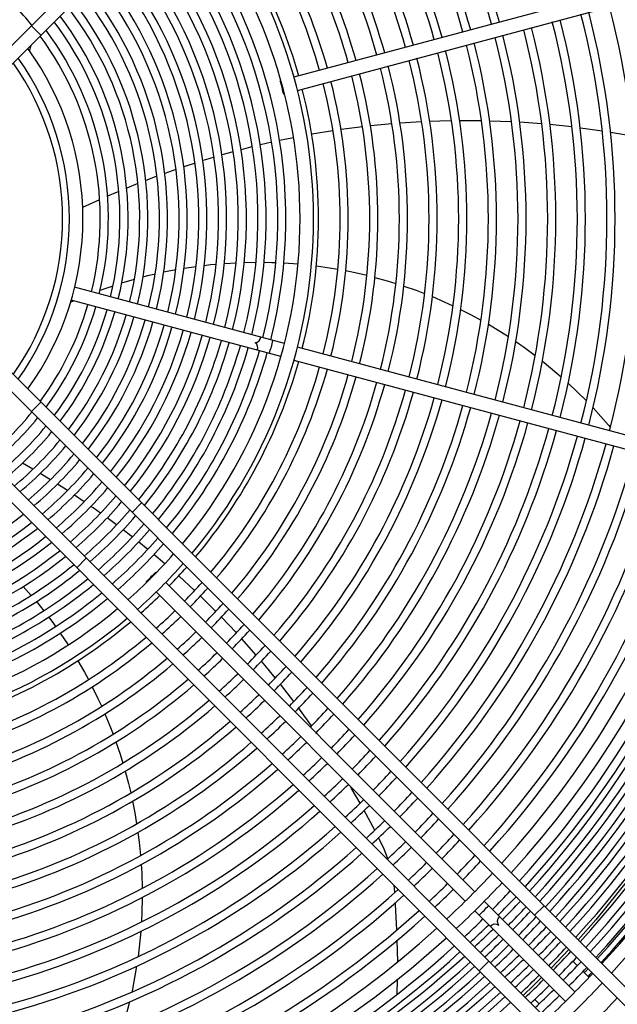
# Model space of a CAD drawing. Header units: centimetres. Extents: x -92429 to 178773, y 2337 to 428125.
# Tile 60 of 138: x 162482 to 162502, y 9139 to 9173. Entities that reach past the tile are written whole.
import ezdxf

# ---------------------------------------------------------------- set-up
doc = ezdxf.new("R2010")
doc.units = ezdxf.units.CM
doc.header["$LTSCALE"] = 50
doc.layers.add('WL_urządzenia', color=1, linetype='Continuous')

msp = doc.modelspace()

# ---------------------------------------------------------------- linework, layer by layer
at = {"layer": 'WL_urządzenia', "color": 1, "linetype": 'Continuous'}
for p, q in [((162479.205, 9170.271, 2170), (162503.171, 9194.237, 2170)), ((162503.498, 9193.909, 2170), (162479.47, 9169.881, 2170)), ((162505.433, 9175.087, 2170), (162490.927, 9171.2, 2170)), ((162491.047, 9170.752, 2170), (162505.553, 9174.639, 2170)), ((162481.904, 9172.97, 2170), (162482.232, 9172.643, 2170)), ((162481.843, 9172.102, 2170), (162481.895, 9172.306, 2170)), ((162490.479, 9171.08, 2170), (162490.456, 9171.074, 2170)), ((162490.576, 9170.626, 2170), (162490.599, 9170.632, 2170)), ((162493.277, 9169.498, 2170), (162492.642, 9169.417, 2170)), ((162494.284, 9169.6, 2170), (162493.554, 9169.53, 2170)), ((162494.293, 9169.601, 2170), (162494.284, 9169.6, 2170)), ((162495.313, 9169.669, 2170), (162494.571, 9169.623, 2170)), ((162495.943, 9169.695, 2170), (162495.593, 9169.682, 2170)), ((162496.339, 9169.704, 2170), (162495.943, 9169.695, 2170)), ((162497.368, 9169.704, 2170), (162496.619, 9169.707, 2170)), ((162498.402, 9169.67, 2170), (162497.65, 9169.698, 2170)), ((162499.278, 9169.613, 2170), (162498.684, 9169.654, 2170)), ((162499.438, 9169.6, 2170), (162499.278, 9169.613, 2170)), ((162500.478, 9169.494, 2170), (162499.722, 9169.575, 2170)), ((162500.94, 9169.436, 2170), (162500.762, 9169.459, 2170)), ((162490.911, 9169.126, 2170), (162490.433, 9169.028, 2170)), ((162492.267, 9169.363, 2170), (162491.536, 9169.243, 2170)), ((162492.642, 9169.417, 2170), (162492.542, 9169.403, 2170)), ((162501.519, 9169.353, 2170), (162500.94, 9169.436, 2170)), ((162502.562, 9169.174, 2170), (162501.804, 9169.308, 2170)), ((162489.437, 9168.797, 2170), (162489.11, 9168.713, 2170)), ((162489.499, 9168.812, 2170), (162489.437, 9168.797, 2170)), ((162490.161, 9168.968, 2170), (162489.771, 9168.878, 2170)), ((162488.183, 9168.456, 2170), (162487.889, 9168.368, 2170)), ((162488.84, 9168.642, 2170), (162488.452, 9168.534, 2170)), ((162487.527, 9168.254, 2170), (162487.141, 9168.128, 2170)), ((162487.889, 9168.368, 2170), (162487.796, 9168.339, 2170)), ((162486.218, 9167.804, 2170), (162485.832, 9167.658, 2170)), ((162486.872, 9168.037, 2170), (162486.487, 9167.901, 2170)), ((162485.564, 9167.553, 2170), (162485.178, 9167.397, 2170)), ((162484.854, 9167.262, 2170), (162484.521, 9167.118, 2170)), ((162484.908, 9167.285, 2170), (162484.854, 9167.262, 2170)), ((162484.25, 9166.997, 2170), (162483.666, 9166.727, 2170)), ((162487.846, 9164.744, 2170), (162488.059, 9164.768, 2170)), ((162488.059, 9164.768, 2170), (162488.252, 9164.787, 2170)), ((162488.534, 9164.81, 2170), (162488.938, 9164.835, 2170)), ((162489.219, 9164.846, 2170), (162489.621, 9164.853, 2170)), ((162489.9, 9164.851, 2170), (162490.167, 9164.846, 2170)), ((162490.167, 9164.846, 2170), (162490.3, 9164.841, 2170)), ((162490.578, 9164.828, 2170), (162491.065, 9164.793, 2170)), ((162491.697, 9164.725, 2170), (162492.15, 9164.66, 2170)), ((162485.739, 9164.349, 2170), (162485.953, 9164.403, 2170)), ((162485.953, 9164.403, 2170), (162486.16, 9164.452, 2170)), ((162486.45, 9164.516, 2170), (162486.865, 9164.597, 2170)), ((162487.152, 9164.647, 2170), (162487.562, 9164.708, 2170)), ((162492.15, 9164.66, 2170), (162492.43, 9164.613, 2170)), ((162492.705, 9164.562, 2170), (162493.138, 9164.471, 2170)), ((162493.138, 9164.471, 2170), (162493.434, 9164.402, 2170)), ((162484.266, 9163.89, 2170), (162484.71, 9164.045, 2170)), ((162485.013, 9164.143, 2170), (162485.443, 9164.27, 2170)), ((162493.706, 9164.332, 2170), (162494.134, 9164.213, 2170)), ((162494.134, 9164.213, 2170), (162494.43, 9164.123, 2170)), ((162490.599, 9162.06, 2170), (162483.391, 9163.991, 2170)), ((162494.7, 9164.035, 2170), (162495.122, 9163.887, 2170)), ((162495.122, 9163.887, 2170), (162495.416, 9163.776, 2170)), ((162483.252, 9163.478, 2170), (162483.351, 9163.522, 2170)), ((162490.479, 9161.612, 2170), (162483.272, 9163.543, 2170)), ((162495.683, 9163.669, 2170), (162496.088, 9163.496, 2170)), ((162496.088, 9163.496, 2170), (162496.39, 9163.358, 2170)), ((162496.654, 9163.231, 2170), (162497.02, 9163.045, 2170)), ((162497.02, 9163.045, 2170), (162497.351, 9162.866, 2170)), ((162479.47, 9162.811, 2170), (162503.498, 9138.783, 2170)), ((162497.61, 9162.719, 2170), (162497.904, 9162.543, 2170)), ((162503.171, 9138.455, 2170), (162479.205, 9162.421, 2170)), ((162497.904, 9162.543, 2170), (162498.293, 9162.298, 2170)), ((162498.547, 9162.129, 2170), (162498.665, 9162.048, 2170)), ((162498.665, 9162.048, 2170), (162498.796, 9161.956, 2170)), ((162505.553, 9158.053, 2170), (162491.047, 9161.94, 2170)), ((162498.796, 9161.956, 2170), (162499.215, 9161.65, 2170)), ((162490.927, 9161.492, 2170), (162505.433, 9157.605, 2170)), ((162499.462, 9161.458, 2170), (162499.522, 9161.411, 2170)), ((162499.522, 9161.411, 2170), (162500.11, 9160.917, 2170)), ((162477.632, 9160.848, 2170), (162501.598, 9136.882, 2170)), ((162500.349, 9160.702, 2170), (162500.974, 9160.096, 2170)), ((162501.27, 9136.554, 2170), (162477.241, 9160.582, 2170)), ((162482.232, 9160.049, 2170), (162481.904, 9159.721, 2170)), ((162501.204, 9159.855, 2170), (162501.737, 9159.256, 2170)), ((162501.737, 9159.256, 2170), (162501.801, 9159.179, 2170)), ((162481.958, 9157.745, 2170), (162481.597, 9157.954, 2170)), ((162482.558, 9157.384, 2170), (162482.206, 9157.598, 2170)), ((162483.145, 9157.012, 2170), (162482.8, 9157.233, 2170)), ((162483.719, 9156.63, 2170), (162483.382, 9156.857, 2170)), ((162484.031, 9156.414, 2170), (162483.951, 9156.47, 2170)), ((162484.281, 9156.237, 2170), (162484.031, 9156.414, 2170)), ((162485.69, 9156.591, 2170), (162485.362, 9156.263, 2170)), ((162484.833, 9155.834, 2170), (162484.509, 9156.073, 2170)), ((162485.322, 9155.459, 2170), (162485.056, 9155.665, 2170)), ((162485.373, 9155.419, 2170), (162485.322, 9155.459, 2170)), ((162485.903, 9154.994, 2170), (162485.592, 9155.246, 2170)), ((162483.789, 9154.69, 2170), (162483.461, 9154.363, 2170)), ((162486.489, 9154.5, 2170), (162486.117, 9154.816, 2170)), ((162486.193, 9154.188, 2170), (162486.176, 9154.205, 2170)), ((162487.511, 9153.577, 2170), (162486.966, 9154.08, 2170)), ((162481.625, 9153.716, 2170), (162481.893, 9153.413, 2170)), ((162485.848, 9153.877, 2170), (162485.865, 9153.86, 2170)), ((162497.14, 9143.241, 2170), (162486.52, 9153.86, 2170)), ((162486.193, 9153.532, 2170), (162496.812, 9142.913, 2170)), ((162487.784, 9153.315, 2170), (162487.712, 9153.385, 2170)), ((162488.24, 9152.865, 2170), (162487.784, 9153.315, 2170)), ((162482.075, 9153.198, 2170), (162482.328, 9152.886, 2170)), ((162482.499, 9152.665, 2170), (162482.659, 9152.451, 2170)), ((162488.94, 9152.134, 2170), (162488.435, 9152.666, 2170)), ((162482.659, 9152.451, 2170), (162482.737, 9152.343, 2170)), ((162482.897, 9152.116, 2170), (162483.169, 9151.711, 2170)), ((162488.945, 9152.128, 2170), (162488.94, 9152.134, 2170)), ((162489.628, 9151.366, 2170), (162489.134, 9151.922, 2170)), ((162483.505, 9151.171, 2170), (162483.733, 9150.774, 2170)), ((162490.035, 9150.885, 2170), (162489.81, 9151.153, 2170)), ((162490.286, 9150.579, 2170), (162490.035, 9150.885, 2170)), ((162483.733, 9150.774, 2170), (162483.868, 9150.524, 2170)), ((162483.997, 9150.277, 2170), (162484.192, 9149.879, 2170)), ((162490.92, 9149.768, 2170), (162490.462, 9150.36, 2170)), ((162484.192, 9149.879, 2170), (162484.32, 9149.604, 2170)), ((162491.53, 9148.932, 2170), (162491.089, 9149.542, 2170)), ((162484.433, 9149.346, 2170), (162484.602, 9148.936, 2170)), ((162484.602, 9148.936, 2170), (162484.713, 9148.648, 2170)), ((162491.716, 9148.664, 2170), (162491.691, 9148.7, 2170)), ((162484.811, 9148.381, 2170), (162484.954, 9147.957, 2170)), ((162484.954, 9147.957, 2170), (162485.047, 9147.657, 2170)), ((162485.127, 9147.38, 2170), (162485.24, 9146.955, 2170)), ((162485.24, 9146.955, 2170), (162485.317, 9146.631, 2170)), ((162492.908, 9146.788, 2170), (162492.868, 9146.857, 2170)), ((162493.199, 9146.28, 2170), (162492.908, 9146.788, 2170)), ((162485.38, 9146.345, 2170), (162485.458, 9145.943, 2170)), ((162485.458, 9145.943, 2170), (162485.521, 9145.572, 2170)), ((162493.7, 9145.349, 2170), (162493.339, 9146.028, 2170)), ((162485.565, 9145.277, 2170), (162485.608, 9144.937, 2170)), ((162485.608, 9144.937, 2170), (162485.654, 9144.479, 2170)), ((162493.92, 9144.915, 2170), (162493.832, 9145.09, 2170)), ((162494.02, 9144.699, 2170), (162493.92, 9144.915, 2170)), ((162494.135, 9144.407, 2170), (162494.02, 9144.699, 2170)), ((162503.239, 9144.698, 2170), (162501.295, 9142.27, 2170)), ((162485.677, 9144.175, 2170), (162485.686, 9144.032, 2170)), ((162494.148, 9144.371, 2170), (162494.135, 9144.407, 2170)), ((162485.686, 9144.032, 2170), (162485.694, 9143.872, 2170)), ((162485.694, 9143.872, 2170), (162485.71, 9143.354, 2170)), ((162494.364, 9143.453, 2170), (162494.363, 9143.461, 2170)), ((162494.388, 9143.229, 2170), (162494.364, 9143.453, 2170)), ((162494.389, 9143.212, 2170), (162494.388, 9143.229, 2170)), ((162485.711, 9142.965, 2170), (162485.684, 9142.197, 2170)), ((162485.711, 9143.041, 2170), (162485.711, 9142.965, 2170)), ((162494.42, 9142.799, 2170), (162494.415, 9142.863, 2170)), ((162494.466, 9141.927, 2170), (162494.42, 9142.799, 2170)), ((162500.581, 9139.799, 2170), (162497.467, 9142.913, 2170)), ((162499.523, 9142.758, 2170), (162499.195, 9142.43, 2170)), ((162497.14, 9142.585, 2170), (162500.253, 9139.471, 2170)), ((162501.295, 9142.27, 2170), (162500.689, 9141.592, 2170)), ((162485.662, 9141.876, 2170), (162485.569, 9141.011, 2170)), ((162494.49, 9140.831, 2170), (162494.478, 9141.573, 2170)), ((162500.373, 9141.253, 2170), (162499.762, 9140.619, 2170)), ((162497.622, 9140.857, 2170), (162497.295, 9140.529, 2170)), ((162500.511, 9140.852, 2170), (162500.662, 9140.702, 2170)), ((162485.521, 9140.682, 2170), (162485.376, 9139.893, 2170)), ((162500.858, 9140.505, 2170), (162501.065, 9140.298, 2170)), ((162494.475, 9139.718, 2170), (162494.487, 9140.233, 2170)), ((162499.434, 9140.291, 2170), (162499.155, 9140.018, 2170)), ((162485.376, 9139.893, 2170), (162485.355, 9139.795, 2170)), ((162499.155, 9140.018, 2170), (162498.8, 9139.68, 2170)), ((162485.279, 9139.459, 2170), (162485.129, 9138.882, 2170)), ((162499.351, 9139.391, 2170), (162499.2, 9139.541, 2170))]:
    msp.add_line(p, q, dxfattribs=at)
for points in [[(162490.576, 9170.626, -0.037253), (162490.524, 9170.852, -0.037253), (162490.456, 9171.074)], [(162490.456, 9171.074, -0.037253), (162490.508, 9170.848)], [(162490.508, 9170.848, -0.037253), (162490.576, 9170.626)], [(162489.666, 9161.83, 0.374287), (162489.595, 9162.089, 0.374287), (162489.786, 9162.277)], [(162490.083, 9161.718, -0.037253), (162490.151, 9161.94, -0.037253), (162490.203, 9162.166)], [(162485.848, 9153.877, -0.037253), (162486.018, 9154.035, -0.037253), (162486.176, 9154.205)], [(162486.006, 9154.047, -0.037253), (162485.848, 9153.877)], [(162486.176, 9154.205, -0.037253), (162486.006, 9154.047)], [(162497.29, 9142.435, -0.037253), (162497.46, 9142.593, -0.037253), (162497.617, 9142.763)], [(162497.669, 9142.056, -0.407676), (162497.965, 9142.087, -0.407676), (162497.997, 9142.384)]]:
    msp.add_lwpolyline(points, format="xyb", dxfattribs=at)
for radius, start, end in [(47.277, 319.4416, 310.5584), (42.566, 317.9961, 312.0039), (42.222, 318.0205, 311.9795), (42.012, 318.0356, 311.9644), (38.239, 317.3619, 42.6381), (37.775, 317.3909, 42.6091), (33.372, 317.7066, 42.2934), (32.908, 317.7448, 42.2552), (25.196, 15.527, 41.414), (24.918, 15.5329, 41.374), (23.899, 15.5556, 41.2191), (24.177, 15.5492, 41.2627), (22.88, 15.5804, 41.0505), (23.158, 15.5734, 41.098), (21.861, 15.6074, 40.8661), (22.139, 15.5998, 40.9181), (21.12, 15.6287, 40.7208), (20.842, 15.6371, 40.6636), (20.101, 15.6606, 40.5034), (19.823, 15.6699, 40.4402), (19.082, 15.6959, 40.2628), (18.804, 15.7062, 40.1926), (18.063, 15.7351, 39.9949), (17.891, 320.0533, 39.9467), (17.428, 320.1881, 39.8119), (16.662, 345.797, 39.5728), (16.94, 345.7839, 39.6621), (16.262, 345.8165, 39.439), (15.984, 345.8307, 39.342), (15.307, 345.8675, 39.0906), (15.585, 345.852, 39.1964), (14.907, 345.8908, 38.9317), (14.23, 345.9332, 38.6415), (14.629, 345.9077, 38.8158), (13.951, 345.9518, 38.5142), (13.274, 346.0004, 38.1816), (13.552, 345.9799, 38.3222), (12.874, 346.0314, 37.969), (12.596, 346.0542, 37.8129), (10.563, 38.9552, 43.7429), (11.919, 346.1142, 37.402), (12.197, 346.0887, 37.5762), (28.994, 345.458, 14.542), (11.519, 346.1528, 37.1369), (27.975, 345.4747, 14.5253), (28.253, 345.47, 14.53), (11.241, 346.1813, 36.9411), (25.937, 345.512, 14.488), (26.215, 345.5065, 14.4935), (26.956, 345.4926, 14.5074), (27.234, 345.4876, 14.5124), (10.563, 346.2571, 36.4203), (10.842, 346.2249, 36.642), (24.918, 345.5329, 14.4671), (25.196, 345.527, 14.473), (9.967, 324.0971, 35.9029), (23.899, 345.5556, 14.4444), (24.177, 345.5492, 14.4508), (9.504, 324.5449, 35.4551), (22.139, 345.5998, 14.4002), (22.88, 345.5804, 14.4196), (23.158, 345.5734, 14.4266), (9.27, 324.7878, 35.2122), (20.842, 345.6371, 14.3629), (21.12, 345.6287, 14.3713), (21.861, 345.6074, 14.3926), (19.823, 345.6699, 14.3301), (20.101, 345.6606, 14.3394), (18.804, 345.7062, 14.2938), (19.082, 345.6959, 14.3041), (18.063, 345.7351, 14.2649), (10.563, 323.5797, 343.7429), (10.842, 323.358, 343.7751), (11.241, 323.0589, 343.8187), (11.519, 322.8631, 343.8472), (11.919, 322.598, 343.8858), (12.197, 322.4238, 343.9113), (12.596, 322.1871, 343.9458), (12.874, 322.031, 343.9686), (13.274, 321.8184, 343.9996), (13.552, 321.6778, 344.0201), (13.951, 321.4858, 344.0482), (14.23, 321.3585, 344.0668), (14.629, 321.1842, 344.0923), (14.907, 321.0683, 344.1092), (15.307, 320.9094, 344.1325), (15.585, 320.8036, 344.148), (15.984, 320.658, 344.1693), (16.262, 320.561, 344.1835), (16.662, 320.4272, 344.203), (16.94, 320.3379, 344.2161), (18.063, 320.0051, 344.2649), (18.804, 319.8074, 344.2938), (19.082, 319.7372, 344.3041), (19.823, 319.5598, 344.3301), (20.101, 319.4966, 344.3394), (20.842, 319.3364, 344.3629), (21.12, 319.2792, 344.3713), (21.861, 319.1339, 344.3926), (22.139, 319.0819, 344.4002), (22.88, 318.9495, 344.4196), (23.158, 318.902, 344.4266), (10.563, 308.9552, 321.0448), (23.899, 318.7809, 344.4444), (24.177, 318.7373, 344.4508), (24.918, 318.626, 344.4671), (10.842, 309.1108, 320.8892), (25.196, 318.586, 344.473), (25.937, 318.4834, 344.488), (26.215, 318.4464, 344.4935), (11.241, 309.3208, 320.6792), (11.519, 309.4583, 320.5417), (26.956, 318.3516, 344.5074), (27.234, 318.3173, 344.5124), (11.919, 309.6446, 320.3554), (27.975, 318.2293, 344.5253), (28.253, 318.1975, 344.53), (12.197, 309.7671, 320.2329), (28.994, 318.1157, 344.542), (29.272, 318.0861, 344.5464), (30.013, 318.0099, 344.5576), (12.596, 309.9335, 320.0665), (12.874, 310.0432, 319.9568), (30.291, 317.9822, 344.5616), (31.032, 317.9109, 344.5721), (31.31, 317.8851, 344.5759), (13.274, 310.1927, 319.8073), (32.051, 317.8183, 344.5857), (32.329, 317.794, 344.5893), (13.552, 310.2916, 319.7084), (13.951, 310.4267, 319.5733), (33.769, 317.6748, 344.6068), (34.048, 317.6529, 344.61), (14.23, 310.5163, 319.4837), (34.26, 317.6364, 344.6124), (34.538, 317.6152, 344.6155), (34.751, 317.5992, 344.6179), (35.029, 317.5785, 344.6209), (35.242, 317.5629, 344.6232), (14.629, 310.639, 319.361), (14.907, 310.7205, 319.2795), (35.52, 317.5429, 344.6262), (35.732, 317.5277, 344.6284), (36.011, 317.5082, 344.6313), (36.223, 317.4935, 344.6334), (36.501, 317.4744, 344.6362), (36.714, 317.4601, 344.6383), (15.307, 310.8324, 319.1676), (36.992, 317.4416, 344.641), (37.205, 317.4276, 344.6431), (37.483, 317.4096, 344.6457), (37.544, 317.4057, 344.6463), (37.729, 317.3939, 344.6481), (12.874, 286.0314, 307.969), (15.585, 310.9069, 319.0931), (13.274, 286.0004, 308.1816), (13.552, 285.9799, 308.3222), (15.984, 311.0093, 318.9907), (16.262, 311.0777, 318.9223), (13.951, 285.9518, 308.5142), (16.662, 311.1719, 318.8281), (14.23, 285.9332, 308.6415), (14.629, 285.9077, 308.8158), (16.94, 311.2348, 318.7652), (14.907, 285.8908, 308.9317), (17.428, 311.3403, 318.6597), (15.307, 285.8675, 309.0906), (15.585, 285.852, 309.1964), (17.891, 311.4353, 318.5647), (18.063, 315.7351, 318.5308), (15.984, 285.8307, 309.342), (16.262, 285.8165, 309.439), (18.804, 315.7062, 318.3915), (19.082, 315.6959, 318.342), (16.662, 285.797, 309.5728), (16.94, 285.7839, 309.6621), (18.063, 311.4692, 314.2649), (17.428, 230.1881, 309.8119), (19.823, 315.6699, 318.217), (20.101, 315.6606, 318.1724), (17.891, 230.0533, 309.9467), (18.804, 311.6085, 314.2938), (19.082, 311.658, 314.3041), (18.063, 285.7351, 309.9949), (20.842, 315.6371, 318.0595), (21.12, 315.6287, 318.0192), (18.804, 285.7062, 310.1926), (19.823, 311.783, 314.3301), (20.101, 311.8276, 314.3394), (19.082, 285.6959, 310.2628), (21.861, 315.6074, 317.9168), (19.823, 285.6699, 310.4402), (20.842, 311.9405, 314.3629), (21.12, 311.9808, 314.3713), (22.139, 315.5998, 317.8801), (20.101, 285.6606, 310.5034), (22.88, 315.5804, 317.7868), (20.842, 285.6371, 310.6636), (21.861, 312.0832, 314.3926), (22.139, 312.1199, 314.4002), (23.158, 315.5734, 317.7533), (21.12, 285.6287, 310.7208), (23.899, 315.5556, 317.6679), (22.88, 312.2132, 314.4196), (24.177, 315.5492, 317.6372), (21.861, 285.6074, 310.8661), (22.139, 285.5998, 310.9181), (23.158, 312.2467, 314.4266), (24.918, 315.5329, 317.5587), (23.899, 312.3321, 314.4444), (25.196, 315.527, 317.5304), (22.88, 285.5804, 311.0505), (23.158, 285.5734, 311.098), (24.177, 312.3628, 314.4508), (24.918, 312.4413, 314.4671), (25.937, 315.512, 317.4581), (26.215, 315.5065, 317.432), (23.899, 285.5556, 311.2191), (24.177, 285.5492, 311.2627), (25.196, 312.4696, 314.473), (25.937, 312.5419, 314.488), (26.956, 315.4926, 317.3651), (27.234, 315.4876, 317.341), (24.918, 285.5329, 311.374), (26.215, 312.568, 314.4935), (25.196, 285.527, 311.414), (27.975, 315.4747, 317.2789), (28.253, 315.47, 317.2565), (25.937, 285.512, 311.5166), (26.956, 312.6349, 314.5074), (27.234, 312.659, 314.5124), (26.215, 285.5065, 311.5536), (28.994, 315.458, 317.1988), (26.956, 285.4926, 311.6484), (27.975, 312.7211, 314.5253), (28.253, 312.7435, 314.53), (29.272, 315.4536, 317.1779), (27.234, 285.4876, 311.6827), (30.013, 315.4424, 317.1241), (27.975, 285.4747, 311.7707), (28.994, 312.8012, 314.542), (29.272, 312.8221, 314.5464), (30.291, 315.4384, 317.1046), (28.253, 285.47, 311.8025), (31.032, 315.4279, 317.0543), (30.013, 312.8759, 314.5576), (31.31, 315.4241, 317.0361), (28.994, 285.458, 311.8843), (29.272, 285.4536, 311.9139), (30.291, 312.8954, 314.5616), (32.051, 315.4143, 316.989), (31.032, 312.9457, 314.5721), (32.329, 315.4107, 316.9719), (30.013, 285.4424, 311.9901), (30.291, 285.4384, 312.0178), (31.31, 312.9639, 314.5759), (32.908, 313.0629, 316.9371), (32.051, 313.011, 314.5857), (33.372, 313.0898, 316.9102), (31.032, 285.4279, 312.0891), (31.31, 285.4241, 312.1149), (32.329, 313.0281, 314.5893), (33.769, 315.3932, 316.8877), (34.048, 315.39, 316.8723), (34.26, 315.3876, 316.8607), (32.051, 285.4143, 312.1817), (34.538, 315.3845, 316.8457), (34.751, 315.3821, 316.8344), (32.329, 285.4107, 312.206), (33.769, 313.1123, 314.6068), (34.048, 313.1277, 314.61), (35.029, 315.3791, 316.8198), (35.242, 315.3768, 316.8088), (32.908, 227.7448, 312.2552), (34.26, 313.1393, 314.6124), (34.538, 313.1543, 314.6155), (35.52, 315.3738, 316.7947), (35.732, 315.3716, 316.784), (33.372, 227.7066, 312.2934), (34.751, 313.1656, 314.6179), (35.029, 313.1802, 314.6209), (36.011, 315.3687, 316.7702), (36.223, 315.3666, 316.7598), (33.769, 285.3932, 312.3252), (34.048, 285.39, 312.3471), (35.242, 313.1912, 314.6232), (35.52, 313.2053, 314.6262), (36.501, 315.3638, 316.7464), (36.714, 315.3617, 316.7363), (34.26, 285.3876, 312.3636), (34.538, 285.3845, 312.3848), (35.732, 313.216, 314.6284), (36.992, 315.359, 316.7232), (37.205, 315.3569, 316.7134), (34.751, 285.3821, 312.4008), (35.029, 285.3791, 312.4215), (36.011, 313.2298, 314.6313), (36.223, 313.2402, 314.6334), (37.775, 313.3125, 316.6875), (37.483, 315.3543, 316.7007), (37.544, 316.4149, 316.6979), (37.729, 316.4079, 316.6896), (35.242, 285.3768, 312.4371), (35.52, 285.3738, 312.4571), (36.501, 313.2536, 314.6362), (36.714, 313.2637, 314.6383), (38.239, 313.333, 316.667), (35.732, 285.3716, 312.4723), (36.011, 285.3687, 312.4918), (36.992, 313.2768, 314.641), (37.205, 313.2866, 314.6431), (36.223, 285.3666, 312.5065), (36.501, 285.3638, 312.5256), (37.483, 313.2993, 314.6457), (38.964, 313.364, 316.636)]:
    msp.add_arc((162473.707, 9166.346, 2170), radius, start, end, dxfattribs=at)

doc.saveas('drawing.dxf')
